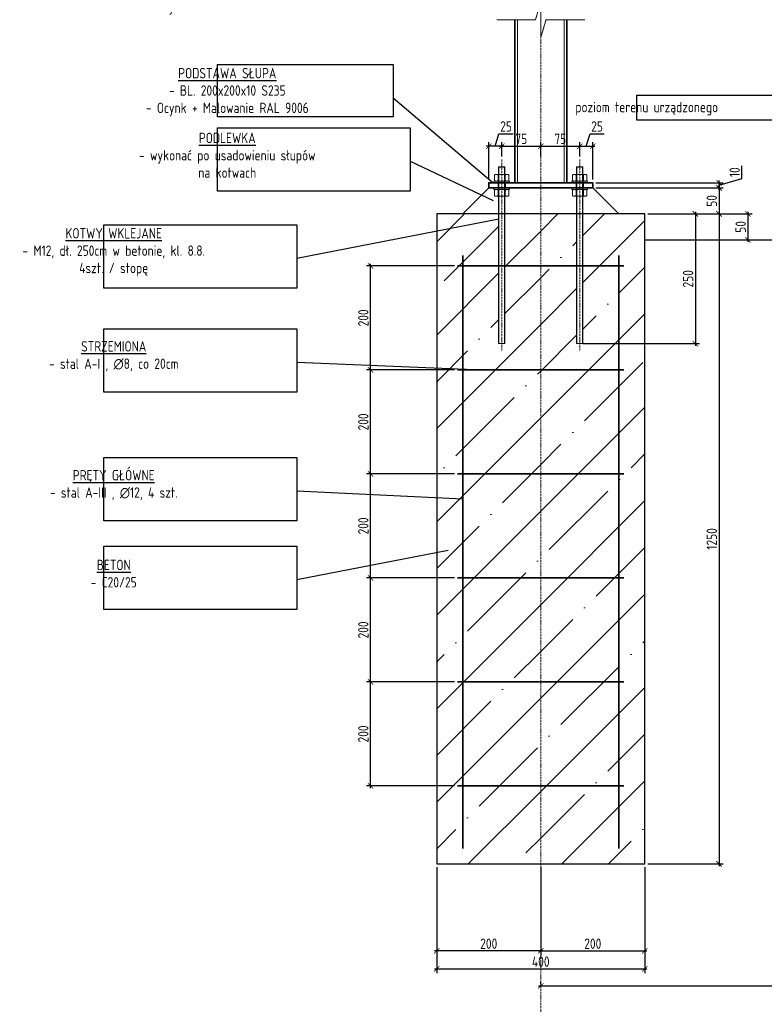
# Model space of a CAD drawing. Header units: millimetres. Extents: x -369365 to -339167, y -1124824 to -1021600.
# Tile 2 of 27: x -348367 to -346935, y -1123766 to -1121873. Entities that reach past the tile are written whole.
import ezdxf

# ---------------------------------------------------------------- set-up
doc = ezdxf.new("R2010")
doc.units = ezdxf.units.MM
doc.linetypes.add('ACAD_ISO10W100', pattern=[18, 12, -3, 0, -3])
doc.linetypes.add('HIDDEN2', pattern=[1.190625, 0.79375, -0.396875])
doc.layers.get('0').update_dxf_attribs({"lineweight": 20})
for name, color, linetype, lineweight in [('002 Os Elementu', 30, 'ACAD_ISO10W100', 9), ('003 Fundament 1', 3, 'Continuous', 25), ('005 Text', 1, 'Continuous', 25), ('007 Stal Stezenia', 6, 'Continuous', 35), ('008 Aluminium', 151, 'Continuous', 18), ('009 Kreskowanie', 3, 'Continuous', 30), ('010 Wymiary', 7, 'Continuous', 9), ('013 Przerywana', 8, 'HIDDEN2', 5)]:
    doc.layers.add(name, color=color, linetype=linetype, lineweight=lineweight)
doc.styles.add('ISOCPEUR', font='isocpeur.ttf', dxfattribs={"width": 0.8})
doc.dimstyles.new('03.  1_10', dxfattribs={"dimscale": 8, "dimtxt": 2.5, "dimasz": 1.3, "dimexe": 1, "dimexo": 0.75, "dimgap": 0.5, "dimtad": 1, "dimdec": 0, "dimtxsty": 'ISOCPEUR', "dimblk": 'ARCHTICK', "dimcen": -5, "dimdle": 0.5, "dimadec": 0, "dimazin": 0, "dimtfac": 1, "dimtdec": 0, "dimtmove": 0, "dimatfit": 2, "dimfxl": 1, "dimarcsym": 0})
pattern_1 = [(45, (50925.66, 0), (-89.802561, 89.802561), []), (45, (51015.46, 0), (-89.802561, 89.802561), [158.75, -31.75, 0, -31.75])]

# ---------------------------------------------------------------- blocks, each defined once
blk = doc.blocks.new('_ArchTick')
at = {"color": 0, "linetype": 'ByBlock', "const_width": 0.15}
blk.add_lwpolyline([(-0.5, -0.5), (0.5, 0.5)], dxfattribs=at)
blk = doc.blocks.new('*D20')
at = {"layer": '010 Wymiary', "color": 0, "lineweight": -2, "transparency": 16777216}
for p, q in [((-347531.1, -1123146), (-347700.2, -1123146)), ((-347692.2, -1123350), (-347692.2, -1123142)), ((-347531.1, -1123346), (-347700.2, -1123346))]:
    blk.add_line(p, q, dxfattribs=at)
at = {"layer": 'Defpoints', "color": 0, "transparency": 16777216}
for p in [(-347692.2, -1123146), (-347525.1, -1123146), (-347525.1, -1123346)]:
    blk.add_point(p, dxfattribs=at)
at = {"layer": '010 Wymiary', "color": 0, "lineweight": -2, "transparency": 16777216, "xscale": 10.4, "yscale": 10.4, "zscale": 10.4}
for p, rotation in [((-347692.2, -1123146), 90), ((-347692.2, -1123346), 270)]:
    blk.add_blockref('_ArchTick', p, dxfattribs=dict(at, rotation=rotation))
at = {"layer": '010 Wymiary', "color": 0, "transparency": 16777216, "insert": (-347706.2, -1123246), "char_height": 20, "attachment_point": 5, "rotation": 90, "style": 'ISOCPEUR'}
blk.add_mtext('200', dxfattribs=at)
blk = doc.blocks.new('*D21')
at = {"layer": '010 Wymiary', "color": 0, "lineweight": -2, "transparency": 16777216}
for p, q in [((-347531.1, -1122946), (-347700.2, -1122946)), ((-347692.2, -1123150), (-347692.2, -1122942)), ((-347531.1, -1123146), (-347700.2, -1123146))]:
    blk.add_line(p, q, dxfattribs=at)
at = {"layer": 'Defpoints', "color": 0, "transparency": 16777216}
for p in [(-347692.2, -1122946), (-347525.1, -1122946), (-347525.1, -1123146)]:
    blk.add_point(p, dxfattribs=at)
at = {"layer": '010 Wymiary', "color": 0, "lineweight": -2, "transparency": 16777216, "xscale": 10.4, "yscale": 10.4, "zscale": 10.4}
for p, rotation in [((-347692.2, -1122946), 90), ((-347692.2, -1123146), 270)]:
    blk.add_blockref('_ArchTick', p, dxfattribs=dict(at, rotation=rotation))
at = {"layer": '010 Wymiary', "color": 0, "transparency": 16777216, "insert": (-347706.2, -1123046), "char_height": 20, "attachment_point": 5, "rotation": 90, "style": 'ISOCPEUR'}
blk.add_mtext('200', dxfattribs=at)
blk = doc.blocks.new('*D22')
at = {"layer": '010 Wymiary', "color": 0, "lineweight": -2, "transparency": 16777216}
for p, q in [((-347692.2, -1122950), (-347692.2, -1122742)), ((-347531.1, -1122746), (-347700.2, -1122746)), ((-347531.1, -1122946), (-347700.2, -1122946))]:
    blk.add_line(p, q, dxfattribs=at)
at = {"layer": 'Defpoints', "color": 0, "transparency": 16777216}
for p in [(-347692.2, -1122746), (-347525.1, -1122746), (-347525.1, -1122946)]:
    blk.add_point(p, dxfattribs=at)
at = {"layer": '010 Wymiary', "color": 0, "lineweight": -2, "transparency": 16777216, "xscale": 10.4, "yscale": 10.4, "zscale": 10.4}
for p, rotation in [((-347692.2, -1122746), 90), ((-347692.2, -1122946), 270)]:
    blk.add_blockref('_ArchTick', p, dxfattribs=dict(at, rotation=rotation))
at = {"layer": '010 Wymiary', "color": 0, "transparency": 16777216, "insert": (-347706.2, -1122846), "char_height": 20, "attachment_point": 5, "rotation": 90, "style": 'ISOCPEUR'}
blk.add_mtext('200', dxfattribs=at)
blk = doc.blocks.new('*D23')
at = {"layer": '010 Wymiary', "color": 0, "lineweight": -2, "transparency": 16777216}
for p, q in [((-347531.1, -1122546), (-347700.2, -1122546)), ((-347692.2, -1122750), (-347692.2, -1122542)), ((-347531.1, -1122746), (-347700.2, -1122746))]:
    blk.add_line(p, q, dxfattribs=at)
at = {"layer": 'Defpoints', "color": 0, "transparency": 16777216}
for p in [(-347692.2, -1122546), (-347525.1, -1122546), (-347525.1, -1122746)]:
    blk.add_point(p, dxfattribs=at)
at = {"layer": '010 Wymiary', "color": 0, "lineweight": -2, "transparency": 16777216, "xscale": 10.4, "yscale": 10.4, "zscale": 10.4}
for p, rotation in [((-347692.2, -1122546), 90), ((-347692.2, -1122746), 270)]:
    blk.add_blockref('_ArchTick', p, dxfattribs=dict(at, rotation=rotation))
at = {"layer": '010 Wymiary', "color": 0, "transparency": 16777216, "insert": (-347706.2, -1122646), "char_height": 20, "attachment_point": 5, "rotation": 90, "style": 'ISOCPEUR'}
blk.add_mtext('200', dxfattribs=at)
blk = doc.blocks.new('*D24')
at = {"layer": '010 Wymiary', "color": 0, "lineweight": -2, "transparency": 16777216}
for p, q in [((-347692.2, -1122550), (-347692.2, -1122342)), ((-347531.1, -1122346), (-347700.2, -1122346)), ((-347531.1, -1122546), (-347700.2, -1122546))]:
    blk.add_line(p, q, dxfattribs=at)
at = {"layer": 'Defpoints', "color": 0, "transparency": 16777216}
for p in [(-347692.2, -1122346), (-347525.1, -1122346), (-347525.1, -1122546)]:
    blk.add_point(p, dxfattribs=at)
at = {"layer": '010 Wymiary', "color": 0, "lineweight": -2, "transparency": 16777216, "xscale": 10.4, "yscale": 10.4, "zscale": 10.4}
for p, rotation in [((-347692.2, -1122346), 90), ((-347692.2, -1122546), 270)]:
    blk.add_blockref('_ArchTick', p, dxfattribs=dict(at, rotation=rotation))
at = {"layer": '010 Wymiary', "color": 0, "transparency": 16777216, "insert": (-347706.2, -1122446), "char_height": 20, "attachment_point": 5, "rotation": 90, "style": 'ISOCPEUR'}
blk.add_mtext('200', dxfattribs=at)
blk = doc.blocks.new('*D28')
at = {"layer": '010 Wymiary', "color": 0, "lineweight": -2, "transparency": 16777216}
for p, q in [((-347022.3, -1122192), (-347022.3, -1122250)), ((-347259.1, -1122196), (-347014.3, -1122196)), ((-347159.1, -1122246), (-347014.3, -1122246))]:
    blk.add_line(p, q, dxfattribs=at)
at = {"layer": 'Defpoints', "color": 0, "transparency": 16777216}
for p in [(-347265.1, -1122196), (-347165.1, -1122246), (-347022.3, -1122246)]:
    blk.add_point(p, dxfattribs=at)
at = {"layer": '010 Wymiary', "color": 0, "lineweight": -2, "transparency": 16777216, "xscale": 10.4, "yscale": 10.4, "zscale": 10.4}
for p, rotation in [((-347022.3, -1122196), 90), ((-347022.3, -1122246), 270)]:
    blk.add_blockref('_ArchTick', p, dxfattribs=dict(at, rotation=rotation))
at = {"layer": '010 Wymiary', "color": 0, "transparency": 16777216, "insert": (-347036.3, -1122221), "char_height": 20, "attachment_point": 5, "rotation": 90, "style": 'ISOCPEUR'}
blk.add_mtext('50', dxfattribs=at)
blk = doc.blocks.new('*D29')
at = {"layer": '010 Wymiary', "color": 0, "lineweight": -2, "transparency": 16777216}
for p, q in [((-347159.1, -1122246), (-347014.3, -1122246)), ((-347022.3, -1122242), (-347022.3, -1123500)), ((-347159.1, -1123496), (-347014.3, -1123496))]:
    blk.add_line(p, q, dxfattribs=at)
at = {"layer": 'Defpoints', "color": 0, "transparency": 16777216}
for p in [(-347165.1, -1122246), (-347165.1, -1123496), (-347022.3, -1123496)]:
    blk.add_point(p, dxfattribs=at)
at = {"layer": '010 Wymiary', "color": 0, "lineweight": -2, "transparency": 16777216, "xscale": 10.4, "yscale": 10.4, "zscale": 10.4}
for p, rotation in [((-347022.3, -1122246), 90), ((-347022.3, -1123496), 270)]:
    blk.add_blockref('_ArchTick', p, dxfattribs=dict(at, rotation=rotation))
at = {"layer": '010 Wymiary', "color": 0, "transparency": 16777216, "insert": (-347036.3, -1122871), "char_height": 20, "attachment_point": 5, "rotation": 90, "style": 'ISOCPEUR'}
blk.add_mtext('1250', dxfattribs=at)
blk = doc.blocks.new('*D30')
at = {"layer": '010 Wymiary', "color": 0, "lineweight": -2, "transparency": 16777216}
for p, q in [((-346978.3, -1122177.8), (-346978.3, -1122153.8)), ((-347259.1, -1122186), (-347014.3, -1122186)), ((-347022.3, -1122191), (-346978.3, -1122177.8)), ((-347022.3, -1122200), (-347022.3, -1122182)), ((-347259.1, -1122196), (-347014.3, -1122196))]:
    blk.add_line(p, q, dxfattribs=at)
at = {"layer": 'Defpoints', "color": 0, "transparency": 16777216}
for p in [(-347265.1, -1122186), (-347022.3, -1122186), (-347265.1, -1122196)]:
    blk.add_point(p, dxfattribs=at)
at = {"layer": '010 Wymiary', "color": 0, "lineweight": -2, "transparency": 16777216, "xscale": 10.4, "yscale": 10.4, "zscale": 10.4}
for p, rotation in [((-347022.3, -1122186), 90), ((-347022.3, -1122196), 270)]:
    blk.add_blockref('_ArchTick', p, dxfattribs=dict(at, rotation=rotation))
at = {"layer": '010 Wymiary', "color": 0, "transparency": 16777216, "insert": (-346992.3, -1122165.8), "char_height": 20, "attachment_point": 5, "rotation": 90, "style": 'ISOCPEUR'}
blk.add_mtext('10', dxfattribs=at)
blk = doc.blocks.new('*D25')
at = {"layer": '010 Wymiary', "color": 0, "lineweight": -2, "transparency": 16777216}
for p, q in [((-347565.1, -1123502), (-347565.1, -1123671.3)), ((-347365.1, -1123502), (-347365.1, -1123671.3)), ((-347361.1, -1123663.3), (-347569.1, -1123663.3))]:
    blk.add_line(p, q, dxfattribs=at)
at = {"layer": 'Defpoints', "color": 0, "transparency": 16777216}
for p in [(-347565.1, -1123496), (-347365.1, -1123496), (-347565.1, -1123663.3)]:
    blk.add_point(p, dxfattribs=at)
at = {"layer": '010 Wymiary', "color": 0, "lineweight": -2, "transparency": 16777216, "xscale": 10.4, "yscale": 10.4, "zscale": 10.4, "rotation": 180}
blk.add_blockref('_ArchTick', (-347565.1, -1123663.3), dxfattribs=at)
at = {"layer": '010 Wymiary', "color": 0, "lineweight": -2, "transparency": 16777216, "xscale": 10.4, "yscale": 10.4, "zscale": 10.4}
blk.add_blockref('_ArchTick', (-347365.1, -1123663.3), dxfattribs=at)
at = {"layer": '010 Wymiary', "color": 0, "transparency": 16777216, "insert": (-347465.1, -1123649.3), "char_height": 20, "attachment_point": 5, "style": 'ISOCPEUR'}
blk.add_mtext('200', dxfattribs=at)
blk = doc.blocks.new('*D26')
at = {"layer": '010 Wymiary', "color": 0, "lineweight": -2, "transparency": 16777216}
for p, q in [((-347365.1, -1123502), (-347365.1, -1123671.3)), ((-347165.1, -1123502), (-347165.1, -1123671.3)), ((-347369.1, -1123663.3), (-347161.1, -1123663.3))]:
    blk.add_line(p, q, dxfattribs=at)
at = {"layer": 'Defpoints', "color": 0, "transparency": 16777216}
for p in [(-347365.1, -1123496), (-347165.1, -1123496), (-347165.1, -1123663.3)]:
    blk.add_point(p, dxfattribs=at)
at = {"layer": '010 Wymiary', "color": 0, "lineweight": -2, "transparency": 16777216, "xscale": 10.4, "yscale": 10.4, "zscale": 10.4, "rotation": 180}
blk.add_blockref('_ArchTick', (-347365.1, -1123663.3), dxfattribs=at)
at = {"layer": '010 Wymiary', "color": 0, "lineweight": -2, "transparency": 16777216, "xscale": 10.4, "yscale": 10.4, "zscale": 10.4}
blk.add_blockref('_ArchTick', (-347165.1, -1123663.3), dxfattribs=at)
at = {"layer": '010 Wymiary', "color": 0, "transparency": 16777216, "insert": (-347265.1, -1123649.3), "char_height": 20, "attachment_point": 5, "style": 'ISOCPEUR'}
blk.add_mtext('200', dxfattribs=at)
blk = doc.blocks.new('*D27')
at = {"layer": '010 Wymiary', "color": 0, "lineweight": -2, "transparency": 16777216}
for p, q in [((-347565.1, -1123502), (-347565.1, -1123705.9)), ((-347165.1, -1123502), (-347165.1, -1123705.9)), ((-347569.1, -1123697.9), (-347161.1, -1123697.9))]:
    blk.add_line(p, q, dxfattribs=at)
at = {"layer": 'Defpoints', "color": 0, "transparency": 16777216}
for p in [(-347565.1, -1123496), (-347165.1, -1123496), (-347165.1, -1123697.9)]:
    blk.add_point(p, dxfattribs=at)
at = {"layer": '010 Wymiary', "color": 0, "lineweight": -2, "transparency": 16777216, "xscale": 10.4, "yscale": 10.4, "zscale": 10.4, "rotation": 180}
blk.add_blockref('_ArchTick', (-347565.1, -1123697.9), dxfattribs=at)
at = {"layer": '010 Wymiary', "color": 0, "lineweight": -2, "transparency": 16777216, "xscale": 10.4, "yscale": 10.4, "zscale": 10.4}
blk.add_blockref('_ArchTick', (-347165.1, -1123697.9), dxfattribs=at)
at = {"layer": '010 Wymiary', "color": 0, "transparency": 16777216, "insert": (-347365.1, -1123683.9), "char_height": 20, "attachment_point": 5, "style": 'ISOCPEUR'}
blk.add_mtext('400', dxfattribs=at)
blk = doc.blocks.new('*D31')
at = {"layer": '010 Wymiary', "color": 0, "lineweight": -2, "transparency": 16777216}
for p, q in [((-347365.1, -1123727.1), (-347365.1, -1123722.6)), ((-346231.1, -1123727.1), (-346231.1, -1123722.6)), ((-347369.1, -1123730.6), (-346227.1, -1123730.6))]:
    blk.add_line(p, q, dxfattribs=at)
at = {"layer": 'Defpoints', "color": 0, "transparency": 16777216}
for p in [(-347365.1, -1123733.1), (-346231.1, -1123730.6), (-346231.1, -1123733.1)]:
    blk.add_point(p, dxfattribs=at)
at = {"layer": '010 Wymiary', "color": 0, "lineweight": -2, "transparency": 16777216, "xscale": 10.4, "yscale": 10.4, "zscale": 10.4, "rotation": 180}
blk.add_blockref('_ArchTick', (-347365.1, -1123730.6), dxfattribs=at)
at = {"layer": '010 Wymiary', "color": 0, "lineweight": -2, "transparency": 16777216, "xscale": 10.4, "yscale": 10.4, "zscale": 10.4}
blk.add_blockref('_ArchTick', (-346231.1, -1123730.6), dxfattribs=at)
at = {"layer": '010 Wymiary', "color": 0, "transparency": 16777216, "insert": (-346798.1, -1123716.6), "char_height": 20, "attachment_point": 5, "style": 'ISOCPEUR'}
blk.add_mtext('1134', dxfattribs=at)
blk = doc.blocks.new('*D53')
at = {"layer": '010 Wymiary', "color": 0, "lineweight": -2, "transparency": 16777216}
for p, q in [((-347159.1, -1122246), (-347059.9, -1122246)), ((-347067.9, -1122242), (-347067.9, -1122499.5)), ((-347284.1, -1122495.5), (-347059.9, -1122495.5))]:
    blk.add_line(p, q, dxfattribs=at)
at = {"layer": 'Defpoints', "color": 0, "transparency": 16777216}
for p in [(-347165.1, -1122246), (-347290.1, -1122495.5), (-347067.9, -1122495.5)]:
    blk.add_point(p, dxfattribs=at)
at = {"layer": '010 Wymiary', "color": 0, "lineweight": -2, "transparency": 16777216, "xscale": 10.4, "yscale": 10.4, "zscale": 10.4}
for p, rotation in [((-347067.9, -1122246), 90), ((-347067.9, -1122495.5), 270)]:
    blk.add_blockref('_ArchTick', p, dxfattribs=dict(at, rotation=rotation))
at = {"layer": '010 Wymiary', "color": 0, "transparency": 16777216, "insert": (-347081.9, -1122370.8), "char_height": 20, "attachment_point": 5, "rotation": 90, "style": 'ISOCPEUR'}
blk.add_mtext('250', dxfattribs=at)
blk = doc.blocks.new('*D54')
at = {"layer": '010 Wymiary', "color": 0, "lineweight": -2, "transparency": 16777216}
for p, q in [((-347444.1, -1122115.8), (-347361.1, -1122115.8)), ((-347440.1, -1122135.6), (-347440.1, -1122107.8)), ((-347365.1, -1122135.6), (-347365.1, -1122107.8))]:
    blk.add_line(p, q, dxfattribs=at)
at = {"layer": 'Defpoints', "color": 0, "transparency": 16777216}
for p in [(-347365.1, -1122115.8), (-347440.1, -1122141.6), (-347365.1, -1122141.6)]:
    blk.add_point(p, dxfattribs=at)
at = {"layer": '010 Wymiary', "color": 0, "lineweight": -2, "transparency": 16777216, "xscale": 10.4, "yscale": 10.4, "zscale": 10.4, "rotation": 180}
blk.add_blockref('_ArchTick', (-347440.1, -1122115.8), dxfattribs=at)
at = {"layer": '010 Wymiary', "color": 0, "lineweight": -2, "transparency": 16777216, "xscale": 10.4, "yscale": 10.4, "zscale": 10.4}
blk.add_blockref('_ArchTick', (-347365.1, -1122115.8), dxfattribs=at)
at = {"layer": '010 Wymiary', "color": 0, "transparency": 16777216, "insert": (-347402.6, -1122101.8), "char_height": 20, "attachment_point": 5, "style": 'ISOCPEUR'}
blk.add_mtext('75', dxfattribs=at)
blk = doc.blocks.new('*D55')
at = {"layer": '010 Wymiary', "color": 0, "lineweight": -2, "transparency": 16777216}
for p, q in [((-347369.1, -1122115.8), (-347286.1, -1122115.8)), ((-347365.1, -1122135.6), (-347365.1, -1122107.8)), ((-347290.1, -1122135.6), (-347290.1, -1122107.8))]:
    blk.add_line(p, q, dxfattribs=at)
at = {"layer": 'Defpoints', "color": 0, "transparency": 16777216}
for p in [(-347290.1, -1122115.8), (-347365.1, -1122141.6), (-347290.1, -1122141.6)]:
    blk.add_point(p, dxfattribs=at)
at = {"layer": '010 Wymiary', "color": 0, "lineweight": -2, "transparency": 16777216, "xscale": 10.4, "yscale": 10.4, "zscale": 10.4, "rotation": 180}
blk.add_blockref('_ArchTick', (-347365.1, -1122115.8), dxfattribs=at)
at = {"layer": '010 Wymiary', "color": 0, "lineweight": -2, "transparency": 16777216, "xscale": 10.4, "yscale": 10.4, "zscale": 10.4}
blk.add_blockref('_ArchTick', (-347290.1, -1122115.8), dxfattribs=at)
at = {"layer": '010 Wymiary', "color": 0, "transparency": 16777216, "insert": (-347327.6, -1122101.8), "char_height": 20, "attachment_point": 5, "style": 'ISOCPEUR'}
blk.add_mtext('75', dxfattribs=at)
blk = doc.blocks.new('*D56')
at = {"layer": '010 Wymiary', "color": 0, "lineweight": -2, "transparency": 16777216}
for p, q in [((-347452.6, -1122115.8), (-347445.4, -1122091.8)), ((-347445.4, -1122091.8), (-347418.2, -1122091.8)), ((-347436.1, -1122115.8), (-347469.1, -1122115.8)), ((-347465.1, -1122180), (-347465.1, -1122107.8)), ((-347440.1, -1122135.6), (-347440.1, -1122107.8))]:
    blk.add_line(p, q, dxfattribs=at)
at = {"layer": 'Defpoints', "color": 0, "transparency": 16777216}
for p in [(-347465.1, -1122115.8), (-347440.1, -1122141.6), (-347465.1, -1122186)]:
    blk.add_point(p, dxfattribs=at)
at = {"layer": '010 Wymiary', "color": 0, "lineweight": -2, "transparency": 16777216, "xscale": 10.4, "yscale": 10.4, "zscale": 10.4, "rotation": 180}
blk.add_blockref('_ArchTick', (-347465.1, -1122115.8), dxfattribs=at)
at = {"layer": '010 Wymiary', "color": 0, "lineweight": -2, "transparency": 16777216, "xscale": 10.4, "yscale": 10.4, "zscale": 10.4}
blk.add_blockref('_ArchTick', (-347440.1, -1122115.8), dxfattribs=at)
at = {"layer": '010 Wymiary', "color": 0, "transparency": 16777216, "insert": (-347431.8, -1122077.8), "char_height": 20, "attachment_point": 5, "style": 'ISOCPEUR'}
blk.add_mtext('25', dxfattribs=at)
blk = doc.blocks.new('*D57')
at = {"layer": '010 Wymiary', "color": 0, "lineweight": -2, "transparency": 16777216}
for p, q in [((-347277.6, -1122115.8), (-347270.4, -1122091.8)), ((-347270.4, -1122091.8), (-347243.2, -1122091.8)), ((-347294.1, -1122115.8), (-347261.1, -1122115.8)), ((-347290.1, -1122135.6), (-347290.1, -1122107.8)), ((-347265.1, -1122180), (-347265.1, -1122107.8))]:
    blk.add_line(p, q, dxfattribs=at)
at = {"layer": 'Defpoints', "color": 0, "transparency": 16777216}
for p in [(-347265.1, -1122115.8), (-347290.1, -1122141.6), (-347265.1, -1122186)]:
    blk.add_point(p, dxfattribs=at)
at = {"layer": '010 Wymiary', "color": 0, "lineweight": -2, "transparency": 16777216, "xscale": 10.4, "yscale": 10.4, "zscale": 10.4, "rotation": 180}
blk.add_blockref('_ArchTick', (-347290.1, -1122115.8), dxfattribs=at)
at = {"layer": '010 Wymiary', "color": 0, "lineweight": -2, "transparency": 16777216, "xscale": 10.4, "yscale": 10.4, "zscale": 10.4}
blk.add_blockref('_ArchTick', (-347265.1, -1122115.8), dxfattribs=at)
at = {"layer": '010 Wymiary', "color": 0, "transparency": 16777216, "insert": (-347256.8, -1122077.8), "char_height": 20, "attachment_point": 5, "style": 'ISOCPEUR'}
blk.add_mtext('25', dxfattribs=at)
blk = doc.blocks.new('*D58')
at = {"layer": '010 Wymiary', "color": 0, "lineweight": -2, "transparency": 16777216}
for p, q in [((-347153.1, -1122246), (-346958.7, -1122246)), ((-346966.7, -1122242), (-346966.7, -1122300)), ((-347159.1, -1122296), (-346958.7, -1122296))]:
    blk.add_line(p, q, dxfattribs=at)
at = {"layer": 'Defpoints', "color": 0, "transparency": 16777216}
for p in [(-347159.1, -1122246), (-347165.1, -1122296), (-346966.7, -1122296)]:
    blk.add_point(p, dxfattribs=at)
at = {"layer": '010 Wymiary', "color": 0, "lineweight": -2, "transparency": 16777216, "xscale": 10.4, "yscale": 10.4, "zscale": 10.4}
for p, rotation in [((-346966.7, -1122246), 90), ((-346966.7, -1122296), 270)]:
    blk.add_blockref('_ArchTick', p, dxfattribs=dict(at, rotation=rotation))
at = {"layer": '010 Wymiary', "color": 0, "transparency": 16777216, "insert": (-346980.7, -1122271), "char_height": 20, "attachment_point": 5, "rotation": 90, "style": 'ISOCPEUR'}
blk.add_mtext('50', dxfattribs=at)

msp = doc.modelspace()

# ---------------------------------------------------------------- hatches: boundary and pattern name
at = {"layer": '010 Wymiary', "transparency": 33554559}
h = msp.add_hatch(dxfattribs=at)
h.set_pattern_fill('ANSI35', color=256, scale=20)
h.set_pattern_definition(pattern_1)
h.paths.add_polyline_path([(-347365.1, -1123346), (-347515.1, -1123346), (-347515.1, -1122793.8), (-347565.1, -1122791.4), (-347565.1, -1123496), (-347365.1, -1123496)])
h.paths.add_polyline_path([(-347365.1, -1123146), (-347515.1, -1123146), (-347515.1, -1123346), (-347365.1, -1123346)], flags=17)
h.paths.add_polyline_path([(-347365.1, -1122946), (-347515.1, -1122946), (-347515.1, -1123146), (-347365.1, -1123146)], flags=17)
h.paths.add_polyline_path([(-347365.1, -1122746), (-347515.1, -1122746), (-347515.1, -1122946), (-347365.1, -1122946)])
h.paths.add_polyline_path([(-347365.1, -1122546), (-347515.1, -1122546), (-347515.1, -1122746), (-347365.1, -1122746)])
h.paths.add_polyline_path([(-347515.1, -1122544.4), (-347565.1, -1122542.3), (-347565.1, -1122791.4), (-347515.1, -1122793.8)])
h.paths.add_polyline_path([(-347515.1, -1122346), (-347446.1, -1122346), (-347446.1, -1122255.6), (-347565.1, -1122278.7), (-347565.1, -1122542.3), (-347515.1, -1122544.4)])
h.paths.add_polyline_path([(-347446.1, -1122346), (-347515.1, -1122346), (-347515.1, -1122544.4), (-347477.4, -1122546), (-347365.1, -1122546), (-347365.1, -1122346), (-347434.1, -1122346), (-347434.1, -1122495), (-347434.6, -1122495.5), (-347445.6, -1122495.5), (-347446.1, -1122495)])
h.paths.add_polyline_path([(-347365.1, -1122246), (-347434.1, -1122246), (-347434.1, -1122255.5), (-347434.1, -1122346), (-347365.1, -1122346)])
h.paths.add_polyline_path([(-347446.1, -1122255.6), (-347446.1, -1122246), (-347565.1, -1122246), (-347565.1, -1122278.7)])
h = msp.add_hatch(dxfattribs=at)
h.set_pattern_fill('ANSI35', color=256, scale=20)
h.set_pattern_definition(pattern_1)
h.paths.add_polyline_path([(-347365.1, -1123346), (-347215.1, -1123346), (-347215.1, -1122793.8), (-347165.1, -1122791.4), (-347165.1, -1123496), (-347365.1, -1123496)])
h.paths.add_polyline_path([(-347365.1, -1123146), (-347215.1, -1123146), (-347215.1, -1123346), (-347365.1, -1123346)], flags=17)
h.paths.add_polyline_path([(-347365.1, -1122946), (-347215.1, -1122946), (-347215.1, -1123146), (-347365.1, -1123146)], flags=17)
h.paths.add_polyline_path([(-347365.1, -1122746), (-347215.1, -1122746), (-347215.1, -1122946), (-347365.1, -1122946)])
h.paths.add_polyline_path([(-347365.1, -1122546), (-347215.1, -1122546), (-347215.1, -1122746), (-347365.1, -1122746)])
h.paths.add_polyline_path([(-347215.1, -1122544.4), (-347165.1, -1122542.3), (-347165.1, -1122791.4), (-347215.1, -1122793.8)])
h.paths.add_polyline_path([(-347215.1, -1122346), (-347284.1, -1122346), (-347284.1, -1122255.6), (-347165.1, -1122278.7), (-347165.1, -1122542.3), (-347215.1, -1122544.4)])
h.paths.add_polyline_path([(-347284.1, -1122346), (-347215.1, -1122346), (-347215.1, -1122544.4), (-347252.9, -1122546), (-347365.1, -1122546), (-347365.1, -1122346), (-347296.1, -1122346), (-347296.1, -1122495), (-347295.6, -1122495.5), (-347284.6, -1122495.5), (-347284.1, -1122495)])
h.paths.add_polyline_path([(-347365.1, -1122246), (-347296.1, -1122246), (-347296.1, -1122255.5), (-347296.1, -1122346), (-347365.1, -1122346)])
h.paths.add_polyline_path([(-347284.1, -1122255.6), (-347284.1, -1122246), (-347165.1, -1122246), (-347165.1, -1122278.7)])

# ---------------------------------------------------------------- linework, layer by layer
at = {"layer": '002 Os Elementu', "ltscale": 0.3}
for p, q in [((-347365.1, -1124091.9), (-347365.1, -1121356.7)), ((-347440.1, -1122141.6), (-347440.1, -1122510.2)), ((-347290.1, -1122141.6), (-347290.1, -1122510.2))]:
    msp.add_line(p, q, dxfattribs=at)
at = {"layer": '003 Fundament 1'}
msp.add_line((-347165.1, -1122296), (-346431.1, -1122296), dxfattribs=at)
at = {"layer": '005 Text'}
for p, q in [((-347648.9, -1122022.9), (-347456.5, -1122186)), ((-347615.9, -1122144.5), (-347456.5, -1122220.4)), ((-347834.3, -1122330.9), (-347445.6, -1122255.5)), ((-347834.3, -1122530.9), (-347477.4, -1122546)), ((-347834.3, -1122778.7), (-347515.1, -1122793.8)), ((-347834.3, -1122948.9), (-347542.8, -1122892.3))]:
    msp.add_line(p, q, dxfattribs=at)
for points in [[(-347986.5, -1121958.9), (-347648.9, -1121958.9), (-347648.9, -1122059.3), (-347986.5, -1122059.3)], [(-347180.2, -1122018), (-346842.7, -1122018), (-346842.7, -1122066), (-347180.2, -1122066)], [(-347986.5, -1122080.5), (-347615.9, -1122080.5), (-347615.9, -1122202.1), (-347986.5, -1122202.1)], [(-348204.9, -1122266.9), (-347834.3, -1122266.9), (-347834.3, -1122388.5), (-348204.9, -1122388.5)], [(-348204.9, -1122466.9), (-347834.3, -1122466.9), (-347834.3, -1122588.5), (-348204.9, -1122588.5)], [(-348204.9, -1122714.7), (-347834.3, -1122714.7), (-347834.3, -1122836.3), (-348204.9, -1122836.3)], [(-348204.9, -1122884.8), (-347834.3, -1122884.8), (-347834.3, -1123006.5), (-348204.9, -1123006.5)]]:
    msp.add_lwpolyline(points, close=True, dxfattribs=at)
at = {"layer": '007 Stal Stezenia'}
for p, q in [((-347515.1, -1123466), (-347515.1, -1122326)), ((-347215.1, -1123466), (-347215.1, -1122326)), ((-347525.1, -1122346), (-347205.1, -1122346)), ((-347525.1, -1122546), (-347205.1, -1122546)), ((-347525.1, -1122746), (-347205.1, -1122746)), ((-347525.1, -1122946), (-347205.1, -1122946)), ((-347525.1, -1123146), (-347205.1, -1123146)), ((-347525.1, -1123346), (-347205.1, -1123346))]:
    msp.add_line(p, q, dxfattribs=at)
msp.add_lwpolyline([(-347415.1, -1121872.8), (-347415.1, -1122186), (-347315.1, -1122186), (-347315.1, -1121872.8)], dxfattribs=at)
msp.add_lwpolyline([(-347465.1, -1122196), (-347265.1, -1122196), (-347265.1, -1122186), (-347465.1, -1122186)], close=True, dxfattribs=at)
at = {"layer": '008 Aluminium'}
for p, q in [((-347446.1, -1122156), (-347445.6, -1122155.5)), ((-347446.1, -1122255.5), (-347446.1, -1122156)), ((-347445.6, -1122155.5), (-347434.6, -1122155.5)), ((-347296.1, -1122156), (-347295.6, -1122155.5)), ((-347296.1, -1122255.5), (-347296.1, -1122156)), ((-347295.6, -1122155.5), (-347284.6, -1122155.5)), ((-347454, -1122172.4), (-347454, -1122180.6)), ((-347452.5, -1122170.3), (-347453.1, -1122170.7)), ((-347428.8, -1122170), (-347451.4, -1122170)), ((-347448.6, -1122170), (-347447.1, -1122171.8)), ((-347444.4, -1122170), (-347447.1, -1122171.8)), ((-347447.1, -1122171.8), (-347447.1, -1122181.2)), ((-347435.9, -1122170), (-347433.2, -1122171.8)), ((-347431.7, -1122170), (-347433.2, -1122171.8)), ((-347433.2, -1122171.8), (-347433.2, -1122181.2)), ((-347427.7, -1122170.3), (-347427.2, -1122170.7)), ((-347426.3, -1122172.4), (-347426.3, -1122180.6)), ((-347304, -1122172.4), (-347304, -1122180.6)), ((-347302.5, -1122170.3), (-347303.1, -1122170.7)), ((-347278.8, -1122170), (-347301.4, -1122170)), ((-347298.6, -1122170), (-347297.1, -1122171.8)), ((-347294.4, -1122170), (-347297.1, -1122171.8)), ((-347297.1, -1122171.8), (-347297.1, -1122181.2)), ((-347285.9, -1122170), (-347283.2, -1122171.8)), ((-347281.7, -1122170), (-347283.2, -1122171.8)), ((-347283.2, -1122171.8), (-347283.2, -1122181.2)), ((-347277.7, -1122170.3), (-347277.2, -1122170.7)), ((-347276.3, -1122172.4), (-347276.3, -1122180.6)), ((-347453.1, -1122182.3), (-347452.5, -1122182.7)), ((-347451.4, -1122183), (-347428.8, -1122183)), ((-347448.6, -1122183), (-347447.1, -1122181.2)), ((-347444.4, -1122183), (-347447.1, -1122181.2)), ((-347435.9, -1122183), (-347433.2, -1122181.2)), ((-347431.7, -1122183), (-347433.2, -1122181.2)), ((-347427.2, -1122182.3), (-347427.7, -1122182.7)), ((-347303.1, -1122182.3), (-347302.5, -1122182.7)), ((-347301.4, -1122183), (-347278.8, -1122183)), ((-347298.6, -1122183), (-347297.1, -1122181.2)), ((-347294.4, -1122183), (-347297.1, -1122181.2)), ((-347285.9, -1122183), (-347283.2, -1122181.2)), ((-347281.7, -1122183), (-347283.2, -1122181.2)), ((-347277.2, -1122182.3), (-347277.7, -1122182.7)), ((-347454, -1122209.6), (-347454, -1122201.4)), ((-347453.1, -1122199.7), (-347452.5, -1122199.3)), ((-347452.5, -1122211.7), (-347453.1, -1122211.3)), ((-347451.4, -1122199), (-347428.8, -1122199)), ((-347428.8, -1122212), (-347451.4, -1122212)), ((-347448.6, -1122199), (-347447.1, -1122200.8)), ((-347448.6, -1122212), (-347447.1, -1122210.2)), ((-347444.4, -1122199), (-347447.1, -1122200.8)), ((-347447.1, -1122210.2), (-347447.1, -1122200.8)), ((-347444.4, -1122212), (-347447.1, -1122210.2)), ((-347435.9, -1122199), (-347433.2, -1122200.8)), ((-347435.9, -1122212), (-347433.2, -1122210.2)), ((-347431.7, -1122199), (-347433.2, -1122200.8)), ((-347433.2, -1122210.2), (-347433.2, -1122200.8)), ((-347431.7, -1122212), (-347433.2, -1122210.2)), ((-347427.2, -1122199.7), (-347427.7, -1122199.3)), ((-347427.7, -1122211.7), (-347427.2, -1122211.3)), ((-347426.3, -1122209.6), (-347426.3, -1122201.4)), ((-347304, -1122209.6), (-347304, -1122201.4)), ((-347303.1, -1122199.7), (-347302.5, -1122199.3)), ((-347302.5, -1122211.7), (-347303.1, -1122211.3)), ((-347301.4, -1122199), (-347278.8, -1122199)), ((-347278.8, -1122212), (-347301.4, -1122212)), ((-347298.6, -1122199), (-347297.1, -1122200.8)), ((-347298.6, -1122212), (-347297.1, -1122210.2)), ((-347294.4, -1122199), (-347297.1, -1122200.8)), ((-347297.1, -1122210.2), (-347297.1, -1122200.8)), ((-347294.4, -1122212), (-347297.1, -1122210.2)), ((-347285.9, -1122199), (-347283.2, -1122200.8)), ((-347285.9, -1122212), (-347283.2, -1122210.2)), ((-347281.7, -1122199), (-347283.2, -1122200.8)), ((-347283.2, -1122210.2), (-347283.2, -1122200.8)), ((-347281.7, -1122212), (-347283.2, -1122210.2)), ((-347277.2, -1122199.7), (-347277.7, -1122199.3)), ((-347277.7, -1122211.7), (-347277.2, -1122211.3)), ((-347276.3, -1122209.6), (-347276.3, -1122201.4)), ((-347446.1, -1122255.5), (-347446.1, -1122495)), ((-347296.1, -1122255.5), (-347296.1, -1122495))]:
    msp.add_line(p, q, dxfattribs=at)
for points in [[(-347446.1, -1122156), (-347445.6, -1122156), (-347445.6, -1122155.5)], [(-347434.1, -1122156), (-347434.1, -1122255.5), (-347434.1, -1122495), (-347434.6, -1122495), (-347434.6, -1122495.5), (-347434.1, -1122495)], [(-347296.1, -1122156), (-347295.6, -1122156), (-347295.6, -1122155.5)], [(-347284.1, -1122156), (-347284.1, -1122255.5), (-347284.1, -1122495), (-347284.6, -1122495), (-347284.6, -1122495.5), (-347284.1, -1122495)], [(-347445.6, -1122495.5), (-347446.1, -1122495), (-347445.6, -1122495), (-347445.6, -1122495.5), (-347434.6, -1122495.5)], [(-347295.6, -1122495.5), (-347296.1, -1122495), (-347295.6, -1122495), (-347295.6, -1122495.5), (-347284.6, -1122495.5)]]:
    msp.add_lwpolyline(points, dxfattribs=at)
for points in [[(-347445.6, -1122495), (-347445.6, -1122255.5), (-347445.6, -1122156), (-347434.6, -1122156), (-347434.6, -1122255.5), (-347434.6, -1122495)], [(-347434.6, -1122155.5), (-347434.6, -1122156), (-347434.1, -1122156)], [(-347295.6, -1122495), (-347295.6, -1122255.5), (-347295.6, -1122156), (-347284.6, -1122156), (-347284.6, -1122255.5), (-347284.6, -1122495)], [(-347284.6, -1122155.5), (-347284.6, -1122156), (-347284.1, -1122156)], [(-347455.1, -1122186), (-347425.1, -1122186), (-347425.1, -1122183), (-347455.1, -1122183)], [(-347305.1, -1122186), (-347275.1, -1122186), (-347275.1, -1122183), (-347305.1, -1122183)], [(-347455.1, -1122196), (-347425.1, -1122196), (-347425.1, -1122199), (-347455.1, -1122199)], [(-347305.1, -1122196), (-347275.1, -1122196), (-347275.1, -1122199), (-347305.1, -1122199)]]:
    msp.add_lwpolyline(points, close=True, dxfattribs=at)
for centre, start, end in [((-347452, -1122172.4), 123.0996, 180), ((-347451.4, -1122172), 90, 123.0996), ((-347428.8, -1122172), 56.9004, 90), ((-347428.3, -1122172.4), 0, 56.9004), ((-347302, -1122172.4), 123.0996, 180), ((-347301.4, -1122172), 90, 123.0996), ((-347278.8, -1122172), 56.9004, 90), ((-347278.3, -1122172.4), 0, 56.9004), ((-347452, -1122180.6), 180, 236.9004), ((-347451.4, -1122181), 236.9004, 270), ((-347428.8, -1122181), 270, 303.0996), ((-347428.3, -1122180.6), 303.0996, 0), ((-347302, -1122180.6), 180, 236.9004), ((-347301.4, -1122181), 236.9004, 270), ((-347278.8, -1122181), 270, 303.0996), ((-347278.3, -1122180.6), 303.0996, 0), ((-347452, -1122201.4), 123.0996, 180), ((-347452, -1122209.6), 180, 236.9004), ((-347451.4, -1122201), 90, 123.0996), ((-347451.4, -1122210), 236.9004, 270), ((-347428.8, -1122201), 56.9004, 90), ((-347428.8, -1122210), 270, 303.0996), ((-347428.3, -1122201.4), 0, 56.9004), ((-347428.3, -1122209.6), 303.0996, 0), ((-347302, -1122201.4), 123.0996, 180), ((-347302, -1122209.6), 180, 236.9004), ((-347301.4, -1122201), 90, 123.0996), ((-347301.4, -1122210), 236.9004, 270), ((-347278.8, -1122201), 56.9004, 90), ((-347278.8, -1122210), 270, 303.0996), ((-347278.3, -1122201.4), 0, 56.9004), ((-347278.3, -1122209.6), 303.0996, 0)]:
    msp.add_arc(centre, 2, start, end, dxfattribs=at)
at = {"layer": '009 Kreskowanie'}
for p, q in [((-347515.1, -1122246), (-347465.1, -1122196)), ((-347215.1, -1122246), (-347265.1, -1122196))]:
    msp.add_line(p, q, dxfattribs=at)
msp.add_lwpolyline([(-347565.1, -1123496), (-347165.1, -1123496), (-347165.1, -1122246), (-347565.1, -1122246)], close=True, dxfattribs=at)
at = {"layer": '013 Przerywana'}
for p, q in [((-347447.1, -1122186), (-347447.1, -1122196)), ((-347433.1, -1122186), (-347433.1, -1122196)), ((-347297.1, -1122186), (-347297.1, -1122196)), ((-347283.1, -1122186), (-347283.1, -1122196))]:
    msp.add_line(p, q, dxfattribs=at)
for points in [[(-347280.5, -1121872.8), (-347355, -1121872.8), (-347365.1, -1121907.1), (-347365.1, -1121838.6), (-347375.3, -1121872.8), (-347449.8, -1121872.8)], [(-347410.1, -1121872.8), (-347410.1, -1122186), (-347320.1, -1122186), (-347320.1, -1121872.8)]]:
    msp.add_lwpolyline(points, dxfattribs=at)

# ---------------------------------------------------------------- texts
at = {"layer": '005 Text', "char_height": 20, "attachment_point": 5, "style": 'ISOCPEUR'}
for s, insert in [('{\\LSŁUP} \\P- RK100x100x6 S235\\P- Ocynk + Malowanie RAL 9006', (-347967.7, -1121816.5)), ('{\\LPODSTAWA SŁUPA} \\P- BL. 200x200x10 S235\\P- Ocynk + Malowanie RAL 9006', (-347967.7, -1122011.8)), ('poziom terenu urządzonego ', (-347161.4, -1122043.6)), ('{\\LPODLEWKA} \\P- wykonać po usadowieniu słupów\\Pna kotwach', (-347967.7, -1122133.3)), ('{\\LKOTWY WKLEJANE\\P}- M12, dł. 250cm w betonie, kl. 8.8.\\P4szt. / stopę', (-348186, -1122319.7)), ('{\\LSTRZEMIONA}\\P- stal A-I , ∅8, co 20cm', (-348186, -1122519.7)), ('{\\LPRĘTY GŁÓWNE}\\P- stal A-III , ∅12, 4 szt.', (-348186, -1122767.5)), ('{\\LBETON\\P}- C20/25', (-348186, -1122937.7))]:
    msp.add_mtext(s, dxfattribs=dict(at, insert=insert))

# ---------------------------------------------------------------- dimensions: what is measured, and where the dimension line sits
at = {"layer": '010 Wymiary'}
for base, p1, p2, picture, middle in [((-347465.1, -1122115.8), (-347440.1, -1122141.6), (-347465.1, -1122186), '*D56', (-347441.4, -1122077.8)), ((-347265.1, -1122115.8), (-347290.1, -1122141.6), (-347265.1, -1122186), '*D57', (-347266.4, -1122077.8))]:
    dim = msp.add_linear_dim(base=base, p1=p1, p2=p2, dimstyle='03.  1_10', override={"dimtmove": 1}, dxfattribs=at)
    dim.commit()
    dim.dimension.update_dxf_attribs({"geometry": picture, "text_midpoint": middle})
for base, p1, p2, picture, middle in [((-347365.1, -1122115.8), (-347440.1, -1122141.6), (-347365.1, -1122141.6), '*D54', (-347402.6, -1122101.8)), ((-347290.1, -1122115.8), (-347365.1, -1122141.6), (-347290.1, -1122141.6), '*D55', (-347327.6, -1122101.8)), ((-347565.1, -1123663.3), (-347365.1, -1123496), (-347565.1, -1123496), '*D25', (-347465.1, -1123649.3)), ((-347165.1, -1123697.9), (-347565.1, -1123496), (-347165.1, -1123496), '*D27', (-347365.1, -1123683.9)), ((-347165.1, -1123663.3), (-347365.1, -1123496), (-347165.1, -1123496), '*D26', (-347265.1, -1123649.3)), ((-346231.1, -1123730.6), (-347365.1, -1123733.1), (-346231.1, -1123733.1), '*D31', (-346798.1, -1123716.6))]:
    dim = msp.add_linear_dim(base=base, p1=p1, p2=p2, dimstyle='03.  1_10', dxfattribs=at)
    dim.commit()
    dim.dimension.update_dxf_attribs({"geometry": picture, "text_midpoint": middle})
for base, p1, p2, picture, middle in [((-347022.3, -1122186), (-347265.1, -1122196), (-347265.1, -1122186), '*D30', (-346992.3, -1122173.8)), ((-347692.2, -1122346), (-347525.1, -1122546), (-347525.1, -1122346), '*D24', (-347706.2, -1122446)), ((-347692.2, -1122546), (-347525.1, -1122746), (-347525.1, -1122546), '*D23', (-347706.2, -1122646)), ((-347692.2, -1122746), (-347525.1, -1122946), (-347525.1, -1122746), '*D22', (-347706.2, -1122846)), ((-347692.2, -1122946), (-347525.1, -1123146), (-347525.1, -1122946), '*D21', (-347706.2, -1123046))]:
    dim = msp.add_linear_dim(base=base, p1=p1, p2=p2, angle=90, dimstyle='03.  1_10', override={"dimtmove": 1}, dxfattribs=at)
    dim.commit()
    dim.dimension.update_dxf_attribs({"geometry": picture, "text_midpoint": middle})
for base, p1, p2, picture, middle in [((-347022.3, -1122246), (-347265.1, -1122196), (-347165.1, -1122246), '*D28', (-347036.3, -1122221)), ((-347067.8528694, -1122495.5), (-347165.1403382, -1122246), (-347290.1403382, -1122495.5), '*D53', (-347081.8528694, -1122370.75)), ((-347022.3, -1123496), (-347165.1, -1122246), (-347165.1, -1123496), '*D29', (-347036.3, -1122871)), ((-346966.7, -1122296), (-347159.1, -1122246), (-347165.1, -1122296), '*D58', (-346980.7, -1122271)), ((-347692.2, -1123146), (-347525.1, -1123346), (-347525.1, -1123146), '*D20', (-347706.2, -1123246))]:
    dim = msp.add_linear_dim(base=base, p1=p1, p2=p2, angle=90, dimstyle='03.  1_10', dxfattribs=at)
    dim.commit()
    dim.dimension.update_dxf_attribs({"geometry": picture, "text_midpoint": middle})

doc.saveas('drawing.dxf')
